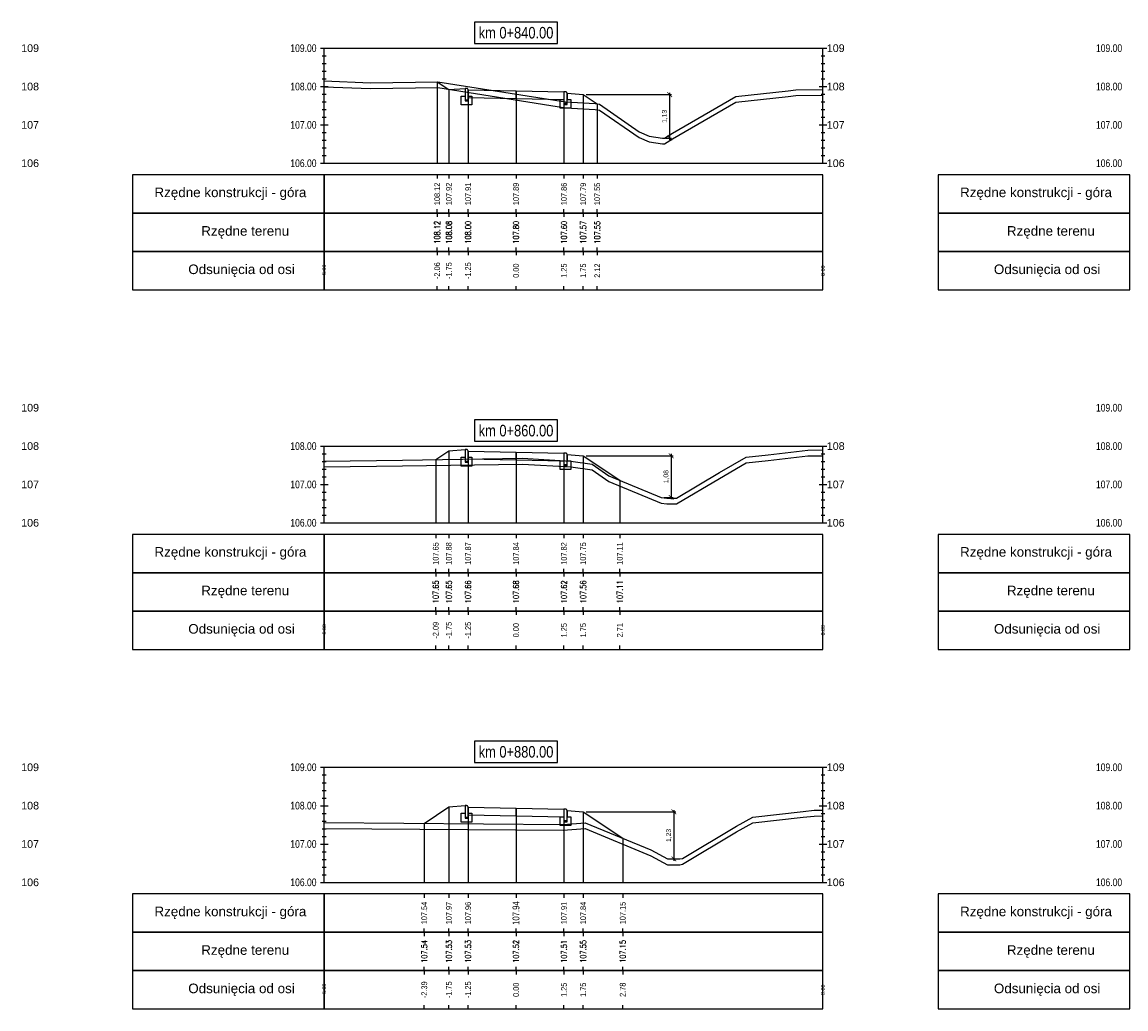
# Model space of a CAD drawing. Extents: x 7537626 to 7538805, y 5722894 to 5725486.
# Tile 45 of 90: x 7538292 to 7538321, y 5725456 to 5725482. Entities that reach past the tile are written whole.
import ezdxf

# ---------------------------------------------------------------- set-up
doc = ezdxf.new("R2010")
doc.units = 0
doc.header["$PDMODE"] = 35
doc.header["$PDSIZE"] = 0.3
for name, color, linetype in [('C-DROGI-PROFILE', 7, 'Continuous'), ('C-DROGI-PROFILE-ETYKIETY', 7, 'Continuous'), ('C-DROGI-PRZEKROJE-ETYKIETY', 7, 'Continuous'), ('C-POPRZECZKA-przekrój', 2, 'Continuous'), ('C-POPRZECZKA-widok', 1, 'Continuous')]:
    doc.layers.add(name, color=color, linetype=linetype)
for name, color, linetype, true_color in [('C-humus', 7, 'Continuous', 0x003df5), ('C-Teren', 7, 'Continuous', 0x005716), ('poprzeczki', 7, 'Continuous', 0x0000d6)]:
    doc.layers.add(name, color=color, linetype=linetype, true_color=true_color)
doc.styles.add('2mm08', font='arial.ttf', dxfattribs={"width": 0.8})
doc.styles.add('opis_50', font='arial.ttf', dxfattribs={"height": 0.125})
doc.styles.get("Standard").update_dxf_attribs({"font": 'arial.ttf'})
doc.dimstyles.new('OPIS_50', dxfattribs={"dimscale": 0.5, "dimtxt": 0.125, "dimasz": 0.25, "dimexe": 0.1, "dimexo": 0.15, "dimgap": 0.1, "dimtad": 1, "dimzin": 0, "dimtxsty": 'opis_50', "dimblk": 'ARCHTICK', "dimcen": 0.15, "dimdle": 0.1, "dimaunit": 2, "dimadec": 4, "dimazin": 0, "dimtfac": 1, "dimtmove": 0, "dimatfit": 3, "dimfxl": 1, "dimarcsym": 0})

# ---------------------------------------------------------------- blocks, each defined once
blk = doc.blocks.new('_ArchTick')
at = {"color": 0, "linetype": 'ByBlock', "const_width": 0.15}
blk.add_lwpolyline([(-0.5, -0.5), (0.5, 0.5)], dxfattribs=at)
blk = doc.blocks.new('*D78')
at = {"layer": 'Defpoints', "color": 0, "transparency": 16777216}
for p in [(7538306.482, 5725479.827), (7538308.55, 5725478.693), (7538308.736, 5725478.693)]:
    blk.add_point(p, dxfattribs=at)
at = {"layer": 'poprzeczki', "color": 0, "lineweight": -2, "transparency": 16777216}
for p, q in [((7538306.557, 5725479.827), (7538308.786, 5725479.827)), ((7538308.736, 5725479.877), (7538308.736, 5725478.643)), ((7538308.625, 5725478.693), (7538308.786, 5725478.693))]:
    blk.add_line(p, q, dxfattribs=at)
at = {"layer": 'poprzeczki', "color": 0, "lineweight": -2, "transparency": 16777216, "xscale": 0.125, "yscale": 0.125, "zscale": 0.125}
for p, rotation in [((7538308.736, 5725479.827), 90), ((7538308.736, 5725478.693), 270)]:
    blk.add_blockref('_ArchTick', p, dxfattribs=dict(at, rotation=rotation))
at = {"layer": 'poprzeczki', "color": 0, "transparency": 16777216, "insert": (7538308.611, 5725479.26), "char_height": 0.125, "attachment_point": 5, "rotation": 90, "style": 'opis_50'}
blk.add_mtext('1,13', dxfattribs=at)
blk = doc.blocks.new('*D79')
at = {"layer": 'Defpoints', "color": 0, "transparency": 16777216}
for p in [(7538306.482, 5725470.408), (7538308.519, 5725469.325), (7538308.776, 5725469.325)]:
    blk.add_point(p, dxfattribs=at)
at = {"layer": 'poprzeczki', "color": 0, "lineweight": -2, "transparency": 16777216}
for p, q in [((7538306.557, 5725470.408), (7538308.826, 5725470.408)), ((7538308.776, 5725470.458), (7538308.776, 5725469.275)), ((7538308.594, 5725469.325), (7538308.826, 5725469.325))]:
    blk.add_line(p, q, dxfattribs=at)
at = {"layer": 'poprzeczki', "color": 0, "lineweight": -2, "transparency": 16777216, "xscale": 0.125, "yscale": 0.125, "zscale": 0.125}
for p, rotation in [((7538308.776, 5725470.408), 90), ((7538308.776, 5725469.325), 270)]:
    blk.add_blockref('_ArchTick', p, dxfattribs=dict(at, rotation=rotation))
at = {"layer": 'poprzeczki', "color": 0, "transparency": 16777216, "insert": (7538308.651, 5725469.866), "char_height": 0.125, "attachment_point": 5, "rotation": 90, "style": 'opis_50'}
blk.add_mtext('1,08', dxfattribs=at)
blk = doc.blocks.new('*D80')
at = {"layer": 'Defpoints', "color": 0, "transparency": 16777216}
for p in [(7538306.482, 5725461.123), (7538308.678, 5725459.896), (7538308.846, 5725459.896)]:
    blk.add_point(p, dxfattribs=at)
at = {"layer": 'poprzeczki', "color": 0, "lineweight": -2, "transparency": 16777216}
for p, q in [((7538306.557, 5725461.123), (7538308.896, 5725461.123)), ((7538308.846, 5725461.173), (7538308.846, 5725459.846)), ((7538308.753, 5725459.896), (7538308.896, 5725459.896))]:
    blk.add_line(p, q, dxfattribs=at)
at = {"layer": 'poprzeczki', "color": 0, "lineweight": -2, "transparency": 16777216, "xscale": 0.125, "yscale": 0.125, "zscale": 0.125}
for p, rotation in [((7538308.846, 5725461.123), 90), ((7538308.846, 5725459.896), 270)]:
    blk.add_blockref('_ArchTick', p, dxfattribs=dict(at, rotation=rotation))
at = {"layer": 'poprzeczki', "color": 0, "transparency": 16777216, "insert": (7538308.721, 5725460.51), "char_height": 0.125, "attachment_point": 5, "rotation": 90, "style": 'opis_50'}
blk.add_mtext('1,23', dxfattribs=at)

msp = doc.modelspace()

# ---------------------------------------------------------------- linework, layer by layer
at = {"layer": 'C-DROGI-PROFILE', "color": 7, "linetype": 'Continuous', "lineweight": -3}
for p, q in [((7538302.677, 5725477.736), (7538302.677, 5725477.636)), ((7538302.982, 5725477.736), (7538302.982, 5725477.636)), ((7538303.482, 5725477.736), (7538303.482, 5725477.636)), ((7538304.732, 5725477.736), (7538304.732, 5725477.636)), ((7538305.982, 5725477.736), (7538305.982, 5725477.636)), ((7538306.482, 5725477.736), (7538306.482, 5725477.636)), ((7538306.849, 5725477.736), (7538306.849, 5725477.636)), ((7538302.677, 5725476.736), (7538302.677, 5725476.836)), ((7538302.677, 5725476.736), (7538302.677, 5725476.636)), ((7538302.982, 5725476.736), (7538302.982, 5725476.836)), ((7538302.982, 5725476.736), (7538302.982, 5725476.636)), ((7538303.482, 5725476.736), (7538303.482, 5725476.836)), ((7538303.482, 5725476.736), (7538303.482, 5725476.636)), ((7538304.732, 5725476.736), (7538304.732, 5725476.836)), ((7538304.732, 5725476.736), (7538304.732, 5725476.636)), ((7538305.982, 5725476.736), (7538305.982, 5725476.836)), ((7538305.982, 5725476.736), (7538305.982, 5725476.636)), ((7538306.482, 5725476.736), (7538306.482, 5725476.836)), ((7538306.482, 5725476.736), (7538306.482, 5725476.636)), ((7538306.849, 5725476.736), (7538306.849, 5725476.836)), ((7538306.849, 5725476.736), (7538306.849, 5725476.636)), ((7538302.677, 5725475.736), (7538302.677, 5725475.836)), ((7538302.677, 5725475.736), (7538302.677, 5725475.636)), ((7538302.982, 5725475.736), (7538302.982, 5725475.836)), ((7538302.982, 5725475.736), (7538302.982, 5725475.636)), ((7538303.482, 5725475.736), (7538303.482, 5725475.836)), ((7538303.482, 5725475.736), (7538303.482, 5725475.636)), ((7538304.732, 5725475.736), (7538304.732, 5725475.836)), ((7538304.732, 5725475.736), (7538304.732, 5725475.636)), ((7538305.982, 5725475.736), (7538305.982, 5725475.836)), ((7538305.982, 5725475.736), (7538305.982, 5725475.636)), ((7538306.482, 5725475.736), (7538306.482, 5725475.836)), ((7538306.482, 5725475.736), (7538306.482, 5725475.636)), ((7538306.849, 5725475.736), (7538306.849, 5725475.836)), ((7538306.849, 5725475.736), (7538306.849, 5725475.636)), ((7538302.677, 5725474.736), (7538302.677, 5725474.836)), ((7538302.982, 5725474.736), (7538302.982, 5725474.836)), ((7538303.482, 5725474.736), (7538303.482, 5725474.836)), ((7538304.732, 5725474.736), (7538304.732, 5725474.836)), ((7538305.982, 5725474.736), (7538305.982, 5725474.836)), ((7538306.482, 5725474.736), (7538306.482, 5725474.836)), ((7538306.849, 5725474.736), (7538306.849, 5725474.836)), ((7538302.64, 5725468.361), (7538302.64, 5725468.261)), ((7538302.982, 5725468.361), (7538302.982, 5725468.261)), ((7538303.482, 5725468.361), (7538303.482, 5725468.261)), ((7538304.732, 5725468.361), (7538304.732, 5725468.261)), ((7538305.982, 5725468.361), (7538305.982, 5725468.261)), ((7538306.482, 5725468.361), (7538306.482, 5725468.261)), ((7538307.438, 5725468.361), (7538307.438, 5725468.261)), ((7538302.64, 5725467.361), (7538302.64, 5725467.461)), ((7538302.64, 5725467.361), (7538302.64, 5725467.261)), ((7538302.982, 5725467.361), (7538302.982, 5725467.461)), ((7538302.982, 5725467.361), (7538302.982, 5725467.261)), ((7538303.482, 5725467.361), (7538303.482, 5725467.461)), ((7538303.482, 5725467.361), (7538303.482, 5725467.261)), ((7538304.732, 5725467.361), (7538304.732, 5725467.461)), ((7538304.732, 5725467.361), (7538304.732, 5725467.261)), ((7538305.982, 5725467.361), (7538305.982, 5725467.461)), ((7538305.982, 5725467.361), (7538305.982, 5725467.261)), ((7538306.482, 5725467.361), (7538306.482, 5725467.461)), ((7538306.482, 5725467.361), (7538306.482, 5725467.261)), ((7538307.438, 5725467.361), (7538307.438, 5725467.461)), ((7538307.438, 5725467.361), (7538307.438, 5725467.261)), ((7538302.64, 5725466.361), (7538302.64, 5725466.461)), ((7538302.982, 5725466.361), (7538302.982, 5725466.461)), ((7538303.482, 5725466.361), (7538303.482, 5725466.461)), ((7538304.732, 5725466.361), (7538304.732, 5725466.461)), ((7538305.982, 5725466.361), (7538305.982, 5725466.461)), ((7538306.482, 5725466.361), (7538306.482, 5725466.461)), ((7538307.438, 5725466.361), (7538307.438, 5725466.461)), ((7538302.64, 5725466.361), (7538302.64, 5725466.261)), ((7538302.982, 5725466.361), (7538302.982, 5725466.261)), ((7538303.482, 5725466.361), (7538303.482, 5725466.261)), ((7538304.732, 5725466.361), (7538304.732, 5725466.261)), ((7538305.982, 5725466.361), (7538305.982, 5725466.261)), ((7538306.482, 5725466.361), (7538306.482, 5725466.261)), ((7538307.438, 5725466.361), (7538307.438, 5725466.261)), ((7538302.64, 5725465.361), (7538302.64, 5725465.461)), ((7538302.982, 5725465.361), (7538302.982, 5725465.461)), ((7538303.482, 5725465.361), (7538303.482, 5725465.461)), ((7538304.732, 5725465.361), (7538304.732, 5725465.461)), ((7538305.982, 5725465.361), (7538305.982, 5725465.461)), ((7538306.482, 5725465.361), (7538306.482, 5725465.461)), ((7538307.438, 5725465.361), (7538307.438, 5725465.461)), ((7538302.341, 5725458.986), (7538302.341, 5725458.886)), ((7538302.982, 5725458.986), (7538302.982, 5725458.886)), ((7538303.482, 5725458.986), (7538303.482, 5725458.886)), ((7538304.732, 5725458.986), (7538304.732, 5725458.886)), ((7538305.982, 5725458.986), (7538305.982, 5725458.886)), ((7538306.482, 5725458.986), (7538306.482, 5725458.886)), ((7538307.514, 5725458.986), (7538307.514, 5725458.886)), ((7538302.341, 5725457.986), (7538302.341, 5725458.086)), ((7538302.982, 5725457.986), (7538302.982, 5725458.086)), ((7538303.482, 5725457.986), (7538303.482, 5725458.086)), ((7538304.732, 5725457.986), (7538304.732, 5725458.086)), ((7538305.982, 5725457.986), (7538305.982, 5725458.086)), ((7538306.482, 5725457.986), (7538306.482, 5725458.086)), ((7538307.514, 5725457.986), (7538307.514, 5725458.086)), ((7538302.341, 5725457.986), (7538302.341, 5725457.886)), ((7538302.982, 5725457.986), (7538302.982, 5725457.886)), ((7538303.482, 5725457.986), (7538303.482, 5725457.886)), ((7538304.732, 5725457.986), (7538304.732, 5725457.886)), ((7538305.982, 5725457.986), (7538305.982, 5725457.886)), ((7538306.482, 5725457.986), (7538306.482, 5725457.886)), ((7538307.514, 5725457.986), (7538307.514, 5725457.886)), ((7538302.341, 5725456.986), (7538302.341, 5725457.086)), ((7538302.341, 5725456.986), (7538302.341, 5725456.886)), ((7538302.982, 5725456.986), (7538302.982, 5725457.086)), ((7538302.982, 5725456.986), (7538302.982, 5725456.886)), ((7538303.482, 5725456.986), (7538303.482, 5725457.086)), ((7538303.482, 5725456.986), (7538303.482, 5725456.886)), ((7538304.732, 5725456.986), (7538304.732, 5725457.086)), ((7538304.732, 5725456.986), (7538304.732, 5725456.886)), ((7538305.982, 5725456.986), (7538305.982, 5725457.086)), ((7538305.982, 5725456.986), (7538305.982, 5725456.886)), ((7538306.482, 5725456.986), (7538306.482, 5725457.086)), ((7538306.482, 5725456.986), (7538306.482, 5725456.886)), ((7538307.514, 5725456.986), (7538307.514, 5725457.086)), ((7538307.514, 5725456.986), (7538307.514, 5725456.886)), ((7538302.341, 5725455.986), (7538302.341, 5725456.086)), ((7538302.982, 5725455.986), (7538302.982, 5725456.086)), ((7538303.482, 5725455.986), (7538303.482, 5725456.086)), ((7538304.732, 5725455.986), (7538304.732, 5725456.086)), ((7538305.982, 5725455.986), (7538305.982, 5725456.086)), ((7538306.482, 5725455.986), (7538306.482, 5725456.086)), ((7538307.514, 5725455.986), (7538307.514, 5725456.086))]:
    msp.add_line(p, q, dxfattribs=at)
at = {"layer": 'C-DROGI-PROFILE', "color": 1, "linetype": 'Continuous', "lineweight": -3}
for points in [[(7538299.732, 5725476.736), (7538299.732, 5725477.736), (7538294.732, 5725477.736), (7538294.732, 5725476.736)], [(7538299.732, 5725476.736), (7538312.732, 5725476.736), (7538312.732, 5725477.736), (7538299.732, 5725477.736)], [(7538320.732, 5725476.736), (7538320.732, 5725477.736), (7538315.732, 5725477.736), (7538315.732, 5725476.736)], [(7538299.732, 5725475.736), (7538299.732, 5725476.736), (7538294.732, 5725476.736), (7538294.732, 5725475.736)], [(7538299.732, 5725475.736), (7538312.732, 5725475.736), (7538312.732, 5725476.736), (7538299.732, 5725476.736)], [(7538320.732, 5725475.736), (7538320.732, 5725476.736), (7538315.732, 5725476.736), (7538315.732, 5725475.736)], [(7538299.732, 5725474.736), (7538299.732, 5725475.736), (7538294.732, 5725475.736), (7538294.732, 5725474.736)], [(7538299.732, 5725474.736), (7538312.732, 5725474.736), (7538312.732, 5725475.736), (7538299.732, 5725475.736)], [(7538320.732, 5725474.736), (7538320.732, 5725475.736), (7538315.732, 5725475.736), (7538315.732, 5725474.736)], [(7538299.732, 5725467.361), (7538299.732, 5725468.361), (7538294.732, 5725468.361), (7538294.732, 5725467.361)], [(7538299.732, 5725467.361), (7538312.732, 5725467.361), (7538312.732, 5725468.361), (7538299.732, 5725468.361)], [(7538320.732, 5725467.361), (7538320.732, 5725468.361), (7538315.732, 5725468.361), (7538315.732, 5725467.361)], [(7538299.732, 5725466.361), (7538299.732, 5725467.361), (7538294.732, 5725467.361), (7538294.732, 5725466.361)], [(7538299.732, 5725466.361), (7538312.732, 5725466.361), (7538312.732, 5725467.361), (7538299.732, 5725467.361)], [(7538320.732, 5725466.361), (7538320.732, 5725467.361), (7538315.732, 5725467.361), (7538315.732, 5725466.361)], [(7538299.732, 5725465.361), (7538299.732, 5725466.361), (7538294.732, 5725466.361), (7538294.732, 5725465.361)], [(7538299.732, 5725465.361), (7538312.732, 5725465.361), (7538312.732, 5725466.361), (7538299.732, 5725466.361)], [(7538320.732, 5725465.361), (7538320.732, 5725466.361), (7538315.732, 5725466.361), (7538315.732, 5725465.361)], [(7538299.732, 5725457.986), (7538299.732, 5725458.986), (7538294.732, 5725458.986), (7538294.732, 5725457.986)], [(7538299.732, 5725457.986), (7538312.732, 5725457.986), (7538312.732, 5725458.986), (7538299.732, 5725458.986)], [(7538320.732, 5725457.986), (7538320.732, 5725458.986), (7538315.732, 5725458.986), (7538315.732, 5725457.986)], [(7538299.732, 5725456.986), (7538299.732, 5725457.986), (7538294.732, 5725457.986), (7538294.732, 5725456.986)], [(7538299.732, 5725456.986), (7538312.732, 5725456.986), (7538312.732, 5725457.986), (7538299.732, 5725457.986)], [(7538320.732, 5725456.986), (7538320.732, 5725457.986), (7538315.732, 5725457.986), (7538315.732, 5725456.986)], [(7538299.732, 5725455.986), (7538299.732, 5725456.986), (7538294.732, 5725456.986), (7538294.732, 5725455.986)], [(7538299.732, 5725455.986), (7538312.732, 5725455.986), (7538312.732, 5725456.986), (7538299.732, 5725456.986)], [(7538320.732, 5725455.986), (7538320.732, 5725456.986), (7538315.732, 5725456.986), (7538315.732, 5725455.986)]]:
    msp.add_3dface(points, dxfattribs=at)
at = {"layer": 'C-DROGI-PRZEKROJE-ETYKIETY', "color": 1, "linetype": 'Continuous', "lineweight": -3}
for p, q in [((7538302.677, 5725480.16), (7538302.677, 5725478.036)), ((7538302.982, 5725479.957), (7538302.982, 5725478.036)), ((7538303.482, 5725479.95), (7538303.482, 5725478.036)), ((7538304.732, 5725479.925), (7538304.732, 5725478.036)), ((7538305.982, 5725479.9), (7538305.982, 5725478.036)), ((7538306.482, 5725479.827), (7538306.482, 5725478.036)), ((7538306.849, 5725479.582), (7538306.849, 5725478.036)), ((7538302.982, 5725470.538), (7538302.982, 5725468.661)), ((7538303.482, 5725470.531), (7538303.482, 5725468.661)), ((7538304.732, 5725470.506), (7538304.732, 5725468.661)), ((7538305.982, 5725470.481), (7538305.982, 5725468.661)), ((7538306.482, 5725470.408), (7538306.482, 5725468.661)), ((7538302.64, 5725470.309), (7538302.64, 5725468.661)), ((7538307.438, 5725469.77), (7538307.438, 5725468.661)), ((7538302.982, 5725461.253), (7538302.982, 5725459.286)), ((7538303.482, 5725461.247), (7538303.482, 5725459.286)), ((7538304.732, 5725461.222), (7538304.732, 5725459.286)), ((7538305.982, 5725461.197), (7538305.982, 5725459.286)), ((7538306.482, 5725461.123), (7538306.482, 5725459.286)), ((7538302.341, 5725460.825), (7538302.341, 5725459.286)), ((7538307.514, 5725460.435), (7538307.514, 5725459.286))]:
    msp.add_line(p, q, dxfattribs=at)
at = {"layer": 'C-humus'}
for p, q in [((7538299.732, 5725480.033), (7538300.94, 5725479.984)), ((7538300.94, 5725479.984), (7538302.696, 5725480.011)), ((7538302.696, 5725480.011), (7538306.021, 5725479.485)), ((7538308.813, 5725478.671), (7538310.458, 5725479.629)), ((7538310.458, 5725479.629), (7538311.824, 5725479.779)), ((7538311.824, 5725479.779), (7538312.022, 5725479.802)), ((7538312.022, 5725479.802), (7538312.732, 5725479.81)), ((7538306.021, 5725479.485), (7538306.791, 5725479.441)), ((7538306.791, 5725479.441), (7538306.905, 5725479.424)), ((7538306.905, 5725479.424), (7538307.94, 5725478.704)), ((7538307.94, 5725478.704), (7538308.203, 5725478.596)), ((7538308.203, 5725478.596), (7538308.55, 5725478.543)), ((7538308.55, 5725478.543), (7538308.599, 5725478.543)), ((7538308.599, 5725478.543), (7538308.813, 5725478.671)), ((7538311.302, 5725470.286), (7538312.34, 5725470.406)), ((7538312.34, 5725470.406), (7538312.732, 5725470.411)), ((7538299.732, 5725470.123), (7538301.775, 5725470.146)), ((7538301.775, 5725470.146), (7538304.9, 5725470.194)), ((7538304.9, 5725470.194), (7538306.163, 5725470.121)), ((7538306.163, 5725470.121), (7538306.72, 5725470.039)), ((7538310.038, 5725469.821), (7538310.729, 5725470.224)), ((7538310.729, 5725470.224), (7538311.302, 5725470.286)), ((7538306.72, 5725470.039), (7538307.153, 5725469.738)), ((7538307.153, 5725469.738), (7538308.519, 5725469.175)), ((7538308.919, 5725469.153), (7538310.038, 5725469.821)), ((7538308.519, 5725469.175), (7538308.665, 5725469.153)), ((7538308.665, 5725469.153), (7538308.919, 5725469.153)), ((7538310.901, 5725460.837), (7538312.216, 5725460.988)), ((7538312.216, 5725460.988), (7538312.507, 5725461.016)), ((7538312.507, 5725461.016), (7538312.732, 5725461.018)), ((7538299.732, 5725460.695), (7538305.965, 5725460.649)), ((7538305.965, 5725460.649), (7538306.538, 5725460.689)), ((7538306.538, 5725460.689), (7538308.25, 5725459.981)), ((7538310.48, 5725460.603), (7538310.901, 5725460.837)), ((7538309.074, 5725459.762), (7538310.48, 5725460.603)), ((7538308.25, 5725459.981), (7538308.678, 5725459.746)), ((7538309, 5725459.746), (7538309.074, 5725459.762)), ((7538308.678, 5725459.746), (7538309, 5725459.746))]:
    msp.add_line(p, q, dxfattribs=at)
at = {"layer": 'C-POPRZECZKA-przekrój', "color": 2, "linetype": 'Continuous', "lineweight": -3}
for p, q in [((7538302.677, 5725480.16), (7538302.982, 5725479.957)), ((7538302.982, 5725479.957), (7538303.402, 5725479.99)), ((7538303.442, 5725479.99), (7538303.402, 5725479.99)), ((7538303.402, 5725479.99), (7538303.402, 5725479.66)), ((7538303.448, 5725479.99), (7538303.442, 5725479.99)), ((7538303.456, 5725479.988), (7538303.448, 5725479.99)), ((7538303.465, 5725479.983), (7538303.456, 5725479.988)), ((7538303.471, 5725479.978), (7538303.465, 5725479.983)), ((7538303.475, 5725479.973), (7538303.471, 5725479.978)), ((7538303.479, 5725479.966), (7538303.475, 5725479.973)), ((7538303.482, 5725479.958), (7538303.479, 5725479.966)), ((7538303.482, 5725479.95), (7538303.482, 5725479.958)), ((7538303.482, 5725479.95), (7538304.732, 5725479.925)), ((7538303.482, 5725479.95), (7538303.483, 5725479.75)), ((7538303.482, 5725479.66), (7538303.482, 5725479.95)), ((7538303.482, 5725479.95), (7538303.482, 5725479.79)), ((7538304.732, 5725479.725), (7538304.732, 5725479.925)), ((7538304.732, 5725479.925), (7538305.982, 5725479.9)), ((7538305.982, 5725479.9), (7538305.981, 5725479.7)), ((7538306.022, 5725479.9), (7538305.982, 5725479.9)), ((7538305.982, 5725479.9), (7538305.982, 5725479.57)), ((7538306.028, 5725479.9), (7538306.022, 5725479.9)), ((7538306.036, 5725479.898), (7538306.028, 5725479.9)), ((7538306.045, 5725479.893), (7538306.036, 5725479.898)), ((7538306.051, 5725479.888), (7538306.045, 5725479.893)), ((7538303.302, 5725479.56), (7538303.302, 5725479.79)), ((7538303.302, 5725479.79), (7538303.402, 5725479.79)), ((7538303.402, 5725479.79), (7538303.402, 5725479.69)), ((7538303.402, 5725479.69), (7538303.482, 5725479.69)), ((7538303.402, 5725479.66), (7538303.482, 5725479.66)), ((7538303.482, 5725479.79), (7538303.582, 5725479.79)), ((7538303.483, 5725479.75), (7538304.732, 5725479.725)), ((7538303.582, 5725479.79), (7538303.582, 5725479.56)), ((7538304.732, 5725479.725), (7538305.981, 5725479.7)), ((7538305.882, 5725479.47), (7538305.882, 5725479.7)), ((7538305.882, 5725479.7), (7538305.982, 5725479.7)), ((7538305.982, 5725479.7), (7538305.982, 5725479.6)), ((7538306.055, 5725479.883), (7538306.051, 5725479.888)), ((7538306.059, 5725479.876), (7538306.055, 5725479.883)), ((7538306.062, 5725479.868), (7538306.059, 5725479.876)), ((7538306.062, 5725479.86), (7538306.062, 5725479.868)), ((7538306.062, 5725479.57), (7538306.062, 5725479.86)), ((7538306.062, 5725479.86), (7538306.062, 5725479.7)), ((7538306.062, 5725479.86), (7538306.482, 5725479.827)), ((7538306.062, 5725479.7), (7538306.162, 5725479.7)), ((7538306.162, 5725479.7), (7538306.162, 5725479.47)), ((7538306.482, 5725479.827), (7538306.849, 5725479.582)), ((7538303.582, 5725479.56), (7538303.302, 5725479.56)), ((7538306.162, 5725479.47), (7538305.882, 5725479.47)), ((7538305.982, 5725479.6), (7538306.062, 5725479.6)), ((7538305.982, 5725479.57), (7538306.062, 5725479.57)), ((7538302.64, 5725470.309), (7538302.982, 5725470.538)), ((7538302.982, 5725470.538), (7538303.402, 5725470.571)), ((7538303.442, 5725470.571), (7538303.402, 5725470.571)), ((7538303.402, 5725470.571), (7538303.402, 5725470.241)), ((7538303.448, 5725470.571), (7538303.442, 5725470.571)), ((7538303.456, 5725470.569), (7538303.448, 5725470.571)), ((7538303.465, 5725470.564), (7538303.456, 5725470.569)), ((7538303.471, 5725470.559), (7538303.465, 5725470.564)), ((7538303.475, 5725470.554), (7538303.471, 5725470.559)), ((7538303.479, 5725470.547), (7538303.475, 5725470.554)), ((7538303.482, 5725470.538), (7538303.479, 5725470.547)), ((7538303.482, 5725470.531), (7538303.482, 5725470.538)), ((7538303.482, 5725470.531), (7538304.732, 5725470.506)), ((7538303.482, 5725470.531), (7538303.483, 5725470.331)), ((7538303.482, 5725470.241), (7538303.482, 5725470.531)), ((7538303.482, 5725470.531), (7538303.482, 5725470.371)), ((7538304.732, 5725470.306), (7538304.732, 5725470.506)), ((7538304.732, 5725470.506), (7538305.982, 5725470.481)), ((7538305.982, 5725470.481), (7538305.981, 5725470.281)), ((7538306.022, 5725470.481), (7538305.982, 5725470.481)), ((7538305.982, 5725470.481), (7538305.982, 5725470.151)), ((7538306.028, 5725470.481), (7538306.022, 5725470.481)), ((7538306.036, 5725470.479), (7538306.028, 5725470.481)), ((7538306.045, 5725470.474), (7538306.036, 5725470.479)), ((7538306.051, 5725470.469), (7538306.045, 5725470.474)), ((7538306.055, 5725470.464), (7538306.051, 5725470.469)), ((7538306.059, 5725470.457), (7538306.055, 5725470.464)), ((7538306.062, 5725470.448), (7538306.059, 5725470.457)), ((7538306.062, 5725470.441), (7538306.062, 5725470.448)), ((7538306.062, 5725470.151), (7538306.062, 5725470.441)), ((7538306.062, 5725470.441), (7538306.062, 5725470.281)), ((7538306.062, 5725470.441), (7538306.482, 5725470.408)), ((7538306.482, 5725470.408), (7538307.438, 5725469.77)), ((7538303.302, 5725470.141), (7538303.302, 5725470.371)), ((7538303.302, 5725470.371), (7538303.402, 5725470.371)), ((7538303.582, 5725470.141), (7538303.302, 5725470.141)), ((7538303.402, 5725470.371), (7538303.402, 5725470.271)), ((7538303.402, 5725470.271), (7538303.482, 5725470.271)), ((7538303.402, 5725470.241), (7538303.482, 5725470.241)), ((7538303.482, 5725470.371), (7538303.582, 5725470.371)), ((7538303.483, 5725470.331), (7538304.732, 5725470.306)), ((7538303.582, 5725470.371), (7538303.582, 5725470.141)), ((7538304.732, 5725470.306), (7538305.981, 5725470.281)), ((7538305.882, 5725470.051), (7538305.882, 5725470.281)), ((7538305.882, 5725470.281), (7538305.982, 5725470.281)), ((7538305.982, 5725470.281), (7538305.982, 5725470.181)), ((7538305.982, 5725470.181), (7538306.062, 5725470.181)), ((7538305.982, 5725470.151), (7538306.062, 5725470.151)), ((7538306.062, 5725470.281), (7538306.162, 5725470.281)), ((7538306.162, 5725470.281), (7538306.162, 5725470.051)), ((7538306.162, 5725470.051), (7538305.882, 5725470.051)), ((7538302.341, 5725460.825), (7538302.982, 5725461.253)), ((7538302.982, 5725461.253), (7538303.402, 5725461.287)), ((7538303.442, 5725461.287), (7538303.402, 5725461.287)), ((7538303.402, 5725461.287), (7538303.402, 5725460.957)), ((7538303.448, 5725461.286), (7538303.442, 5725461.287)), ((7538303.456, 5725461.284), (7538303.448, 5725461.286)), ((7538303.465, 5725461.28), (7538303.456, 5725461.284)), ((7538303.471, 5725461.275), (7538303.465, 5725461.28)), ((7538303.475, 5725461.27), (7538303.471, 5725461.275)), ((7538303.479, 5725461.262), (7538303.475, 5725461.27)), ((7538303.482, 5725461.254), (7538303.479, 5725461.262)), ((7538303.482, 5725461.247), (7538303.482, 5725461.254)), ((7538303.482, 5725461.247), (7538304.732, 5725461.222)), ((7538303.482, 5725461.247), (7538303.483, 5725461.047)), ((7538303.482, 5725460.957), (7538303.482, 5725461.247)), ((7538303.482, 5725461.247), (7538303.482, 5725461.087)), ((7538304.732, 5725461.022), (7538304.732, 5725461.222)), ((7538304.732, 5725461.222), (7538305.982, 5725461.197)), ((7538305.982, 5725461.197), (7538305.981, 5725460.997)), ((7538306.022, 5725461.197), (7538305.982, 5725461.197)), ((7538305.982, 5725461.197), (7538305.982, 5725460.867)), ((7538306.028, 5725461.196), (7538306.022, 5725461.197)), ((7538306.036, 5725461.194), (7538306.028, 5725461.196)), ((7538306.045, 5725461.19), (7538306.036, 5725461.194)), ((7538303.302, 5725460.857), (7538303.302, 5725461.087)), ((7538303.302, 5725461.087), (7538303.402, 5725461.087)), ((7538303.402, 5725461.087), (7538303.402, 5725460.987)), ((7538303.402, 5725460.987), (7538303.482, 5725460.987)), ((7538303.402, 5725460.957), (7538303.482, 5725460.957)), ((7538303.482, 5725461.087), (7538303.582, 5725461.087)), ((7538303.483, 5725461.047), (7538304.732, 5725461.022)), ((7538303.582, 5725461.087), (7538303.582, 5725460.857)), ((7538304.732, 5725461.022), (7538305.981, 5725460.997)), ((7538305.882, 5725460.767), (7538305.882, 5725460.997)), ((7538305.882, 5725460.997), (7538305.982, 5725460.997)), ((7538305.982, 5725460.997), (7538305.982, 5725460.897)), ((7538306.051, 5725461.185), (7538306.045, 5725461.19)), ((7538306.055, 5725461.18), (7538306.051, 5725461.185)), ((7538306.059, 5725461.172), (7538306.055, 5725461.18)), ((7538306.062, 5725461.164), (7538306.059, 5725461.172)), ((7538306.062, 5725461.157), (7538306.062, 5725461.164)), ((7538306.062, 5725460.867), (7538306.062, 5725461.157)), ((7538306.062, 5725461.157), (7538306.062, 5725460.997)), ((7538306.062, 5725461.157), (7538306.482, 5725461.123)), ((7538306.062, 5725460.997), (7538306.162, 5725460.997)), ((7538306.162, 5725460.997), (7538306.162, 5725460.767)), ((7538306.482, 5725461.123), (7538307.514, 5725460.435)), ((7538303.582, 5725460.857), (7538303.302, 5725460.857)), ((7538306.162, 5725460.767), (7538305.882, 5725460.767)), ((7538305.982, 5725460.897), (7538306.062, 5725460.897)), ((7538305.982, 5725460.867), (7538306.062, 5725460.867))]:
    msp.add_line(p, q, dxfattribs=at)
at = {"layer": 'C-POPRZECZKA-widok', "color": 1, "linetype": 'Continuous', "lineweight": -3}
for p, q in [((7538299.632, 5725481.036), (7538312.832, 5725481.036)), ((7538299.682, 5725480.836), (7538299.782, 5725480.836)), ((7538299.732, 5725478.036), (7538299.732, 5725481.036)), ((7538312.682, 5725480.836), (7538312.782, 5725480.836)), ((7538312.732, 5725478.036), (7538312.732, 5725481.036)), ((7538299.682, 5725480.636), (7538299.782, 5725480.636)), ((7538312.682, 5725480.636), (7538312.782, 5725480.636)), ((7538299.682, 5725480.436), (7538299.782, 5725480.436)), ((7538299.682, 5725480.236), (7538299.782, 5725480.236)), ((7538312.682, 5725480.436), (7538312.782, 5725480.436)), ((7538312.682, 5725480.236), (7538312.782, 5725480.236)), ((7538299.632, 5725480.036), (7538299.832, 5725480.036)), ((7538299.682, 5725480.036), (7538299.782, 5725480.036)), ((7538312.632, 5725480.036), (7538312.832, 5725480.036)), ((7538312.682, 5725480.036), (7538312.782, 5725480.036)), ((7538299.682, 5725479.836), (7538299.782, 5725479.836)), ((7538299.682, 5725479.636), (7538299.782, 5725479.636)), ((7538312.682, 5725479.836), (7538312.782, 5725479.836)), ((7538312.682, 5725479.636), (7538312.782, 5725479.636)), ((7538299.682, 5725479.436), (7538299.782, 5725479.436)), ((7538312.682, 5725479.436), (7538312.782, 5725479.436)), ((7538299.632, 5725479.036), (7538299.832, 5725479.036)), ((7538299.682, 5725479.236), (7538299.782, 5725479.236)), ((7538299.682, 5725479.036), (7538299.782, 5725479.036)), ((7538312.632, 5725479.036), (7538312.832, 5725479.036)), ((7538312.682, 5725479.236), (7538312.782, 5725479.236)), ((7538312.682, 5725479.036), (7538312.782, 5725479.036)), ((7538299.682, 5725478.836), (7538299.782, 5725478.836)), ((7538312.682, 5725478.836), (7538312.782, 5725478.836)), ((7538299.682, 5725478.636), (7538299.782, 5725478.636)), ((7538312.682, 5725478.636), (7538312.782, 5725478.636)), ((7538299.682, 5725478.436), (7538299.782, 5725478.436)), ((7538299.682, 5725478.236), (7538299.782, 5725478.236)), ((7538312.682, 5725478.436), (7538312.782, 5725478.436)), ((7538312.682, 5725478.236), (7538312.782, 5725478.236)), ((7538299.632, 5725478.036), (7538312.832, 5725478.036)), ((7538299.632, 5725470.661), (7538312.832, 5725470.661)), ((7538299.682, 5725470.461), (7538299.782, 5725470.461)), ((7538299.732, 5725468.661), (7538299.732, 5725470.661)), ((7538312.682, 5725470.461), (7538312.782, 5725470.461)), ((7538312.732, 5725468.661), (7538312.732, 5725470.661)), ((7538299.682, 5725470.261), (7538299.782, 5725470.261)), ((7538312.682, 5725470.261), (7538312.782, 5725470.261)), ((7538299.682, 5725470.061), (7538299.782, 5725470.061)), ((7538299.682, 5725469.861), (7538299.782, 5725469.861)), ((7538312.682, 5725470.061), (7538312.782, 5725470.061)), ((7538312.682, 5725469.861), (7538312.782, 5725469.861)), ((7538299.632, 5725469.661), (7538299.832, 5725469.661)), ((7538299.682, 5725469.661), (7538299.782, 5725469.661)), ((7538312.632, 5725469.661), (7538312.832, 5725469.661)), ((7538312.682, 5725469.661), (7538312.782, 5725469.661)), ((7538299.682, 5725469.461), (7538299.782, 5725469.461)), ((7538299.682, 5725469.261), (7538299.782, 5725469.261)), ((7538312.682, 5725469.461), (7538312.782, 5725469.461)), ((7538312.682, 5725469.261), (7538312.782, 5725469.261)), ((7538299.682, 5725469.061), (7538299.782, 5725469.061)), ((7538312.682, 5725469.061), (7538312.782, 5725469.061)), ((7538299.682, 5725468.861), (7538299.782, 5725468.861)), ((7538312.682, 5725468.861), (7538312.782, 5725468.861)), ((7538299.632, 5725468.661), (7538312.832, 5725468.661)), ((7538299.632, 5725462.286), (7538312.832, 5725462.286)), ((7538299.682, 5725462.086), (7538299.782, 5725462.086)), ((7538299.732, 5725459.286), (7538299.732, 5725462.286)), ((7538312.682, 5725462.086), (7538312.782, 5725462.086)), ((7538312.732, 5725459.286), (7538312.732, 5725462.286)), ((7538299.682, 5725461.886), (7538299.782, 5725461.886)), ((7538312.682, 5725461.886), (7538312.782, 5725461.886)), ((7538299.682, 5725461.686), (7538299.782, 5725461.686)), ((7538299.682, 5725461.486), (7538299.782, 5725461.486)), ((7538312.682, 5725461.686), (7538312.782, 5725461.686)), ((7538312.682, 5725461.486), (7538312.782, 5725461.486)), ((7538299.632, 5725461.286), (7538299.832, 5725461.286)), ((7538299.682, 5725461.286), (7538299.782, 5725461.286)), ((7538312.632, 5725461.286), (7538312.832, 5725461.286)), ((7538312.682, 5725461.286), (7538312.782, 5725461.286)), ((7538299.682, 5725461.086), (7538299.782, 5725461.086)), ((7538312.682, 5725461.086), (7538312.782, 5725461.086)), ((7538299.682, 5725460.886), (7538299.782, 5725460.886)), ((7538299.682, 5725460.686), (7538299.782, 5725460.686)), ((7538312.682, 5725460.886), (7538312.782, 5725460.886)), ((7538312.682, 5725460.686), (7538312.782, 5725460.686)), ((7538299.682, 5725460.486), (7538299.782, 5725460.486)), ((7538312.682, 5725460.486), (7538312.782, 5725460.486)), ((7538299.632, 5725460.286), (7538299.832, 5725460.286)), ((7538299.682, 5725460.286), (7538299.782, 5725460.286)), ((7538299.682, 5725460.086), (7538299.782, 5725460.086)), ((7538312.632, 5725460.286), (7538312.832, 5725460.286)), ((7538312.682, 5725460.286), (7538312.782, 5725460.286)), ((7538312.682, 5725460.086), (7538312.782, 5725460.086)), ((7538299.682, 5725459.886), (7538299.782, 5725459.886)), ((7538312.682, 5725459.886), (7538312.782, 5725459.886)), ((7538299.682, 5725459.686), (7538299.782, 5725459.686)), ((7538299.682, 5725459.486), (7538299.782, 5725459.486)), ((7538312.682, 5725459.686), (7538312.782, 5725459.686)), ((7538312.682, 5725459.486), (7538312.782, 5725459.486)), ((7538299.632, 5725459.286), (7538312.832, 5725459.286))]:
    msp.add_line(p, q, dxfattribs=at)
at = {"layer": 'C-POPRZECZKA-widok', "color": 3, "linetype": 'Continuous', "lineweight": -3}
for points in [[(7538303.653, 5725481.161), (7538305.812, 5725481.161), (7538305.812, 5725481.718), (7538303.653, 5725481.718)], [(7538303.653, 5725470.786), (7538305.812, 5725470.786), (7538305.812, 5725471.343), (7538303.653, 5725471.343)], [(7538303.653, 5725462.411), (7538305.812, 5725462.411), (7538305.812, 5725462.968), (7538303.653, 5725462.968)]]:
    msp.add_3dface(points, dxfattribs=at)
at = {"layer": 'C-Teren'}
for p, q in [((7538299.732, 5725480.183), (7538300.94, 5725480.134)), ((7538300.94, 5725480.134), (7538302.696, 5725480.161)), ((7538302.696, 5725480.161), (7538306.021, 5725479.635)), ((7538310.458, 5725479.779), (7538311.824, 5725479.929)), ((7538311.824, 5725479.929), (7538312.022, 5725479.952)), ((7538312.022, 5725479.952), (7538312.732, 5725479.96)), ((7538306.021, 5725479.635), (7538306.791, 5725479.591)), ((7538308.813, 5725478.821), (7538310.458, 5725479.779)), ((7538306.791, 5725479.591), (7538306.905, 5725479.574)), ((7538306.905, 5725479.574), (7538307.94, 5725478.854)), ((7538307.94, 5725478.854), (7538308.203, 5725478.746)), ((7538308.203, 5725478.746), (7538308.55, 5725478.693)), ((7538308.599, 5725478.693), (7538308.813, 5725478.821)), ((7538308.55, 5725478.693), (7538308.599, 5725478.693)), ((7538310.729, 5725470.374), (7538311.302, 5725470.436)), ((7538311.302, 5725470.436), (7538312.34, 5725470.556)), ((7538312.34, 5725470.556), (7538312.732, 5725470.561)), ((7538299.732, 5725470.273), (7538301.775, 5725470.296)), ((7538301.775, 5725470.296), (7538304.9, 5725470.344)), ((7538304.9, 5725470.344), (7538306.163, 5725470.271)), ((7538306.163, 5725470.271), (7538306.72, 5725470.189)), ((7538306.72, 5725470.189), (7538307.153, 5725469.888)), ((7538310.038, 5725469.971), (7538310.729, 5725470.374)), ((7538307.153, 5725469.888), (7538308.519, 5725469.325)), ((7538308.919, 5725469.303), (7538310.038, 5725469.971)), ((7538308.519, 5725469.325), (7538308.665, 5725469.303)), ((7538308.665, 5725469.303), (7538308.919, 5725469.303)), ((7538310.48, 5725460.753), (7538310.901, 5725460.987)), ((7538310.901, 5725460.987), (7538312.216, 5725461.138)), ((7538312.216, 5725461.138), (7538312.507, 5725461.166)), ((7538312.507, 5725461.166), (7538312.732, 5725461.168)), ((7538299.732, 5725460.845), (7538305.965, 5725460.799)), ((7538305.965, 5725460.799), (7538306.538, 5725460.839)), ((7538306.538, 5725460.839), (7538308.25, 5725460.131)), ((7538309.074, 5725459.912), (7538310.48, 5725460.753)), ((7538308.25, 5725460.131), (7538308.678, 5725459.896)), ((7538308.678, 5725459.896), (7538309, 5725459.896)), ((7538309, 5725459.896), (7538309.074, 5725459.912))]:
    msp.add_line(p, q, dxfattribs=at)

# ---------------------------------------------------------------- texts
at = {"layer": 'C-DROGI-PROFILE', "color": 2}
for s, p in [('Rzędne konstrukcji - góra', (7538295.307, 5725477.153)), ('Rzędne konstrukcji - góra', (7538316.307, 5725477.153)), ('Rzędne terenu', (7538296.527, 5725476.147)), ('Rzędne terenu', (7538317.527, 5725476.147)), ('Odsunięcia od osi', (7538296.188, 5725475.147)), ('Odsunięcia od osi', (7538317.188, 5725475.147)), ('Rzędne konstrukcji - góra', (7538295.307, 5725467.778)), ('Rzędne konstrukcji - góra', (7538316.307, 5725467.778)), ('Rzędne terenu', (7538296.527, 5725466.772)), ('Rzędne terenu', (7538317.527, 5725466.772)), ('Odsunięcia od osi', (7538296.188, 5725465.772)), ('Odsunięcia od osi', (7538317.188, 5725465.772)), ('Rzędne konstrukcji - góra', (7538295.307, 5725458.403)), ('Rzędne konstrukcji - góra', (7538316.307, 5725458.403)), ('Rzędne terenu', (7538296.527, 5725457.397)), ('Rzędne terenu', (7538317.527, 5725457.397)), ('Odsunięcia od osi', (7538296.188, 5725456.397)), ('Odsunięcia od osi', (7538317.188, 5725456.397))]:
    msp.add_text(s, height=0.25, dxfattribs=at).set_placement(p)
at = {"layer": 'C-DROGI-PROFILE-ETYKIETY', "color": 1, "linetype": 'Continuous', "lineweight": -3, "attachment_point": 5, "rotation": 90, "style": '2mm08'}
for s, insert, char_height in [('108.12', (7538302.677, 5725477.236), 0.15), ('107.92', (7538302.982, 5725477.236), 0.15), ('107.91', (7538303.482, 5725477.236), 0.15), ('107.89', (7538304.732, 5725477.236), 0.15), ('107.86', (7538305.982, 5725477.236), 0.15), ('107.79', (7538306.482, 5725477.236), 0.15), ('107.55', (7538306.849, 5725477.236), 0.15), ('{\\Fsimplex.shx|c238;108.12}', (7538302.677, 5725476.236), 0.15), ('{\\Fsimplex.shx|c238;108.08}', (7538302.982, 5725476.236), 0.15), ('{\\Fsimplex.shx|c238;108.00}', (7538303.482, 5725476.236), 0.15), ('{\\Fsimplex.shx|c238;107.80}', (7538304.732, 5725476.236), 0.15), ('{\\Fsimplex.shx|c238;107.60}', (7538305.982, 5725476.236), 0.15), ('{\\Fsimplex.shx|c238;107.57}', (7538306.482, 5725476.236), 0.15), ('{\\Fsimplex.shx|c238;107.55}', (7538306.849, 5725476.236), 0.15), ('-2.06', (7538302.677, 5725475.236), 0.15), ('-1.75', (7538302.982, 5725475.236), 0.15), ('-1.25', (7538303.482, 5725475.236), 0.15), ('0.00', (7538304.732, 5725475.236), 0.15), ('1.25', (7538305.982, 5725475.236), 0.15), ('1.75', (7538306.482, 5725475.236), 0.15), ('2.12', (7538306.849, 5725475.236), 0.15), ('107.65', (7538302.64, 5725467.861), 0.15), ('107.88', (7538302.982, 5725467.861), 0.15), ('107.87', (7538303.482, 5725467.861), 0.15), ('107.84', (7538304.732, 5725467.861), 0.15), ('107.82', (7538305.982, 5725467.861), 0.15), ('107.75', (7538306.482, 5725467.861), 0.15), ('107.11', (7538307.438, 5725467.861), 0.15), ('{\\Fsimplex.shx|c238;107.65}', (7538302.64, 5725466.861), 0.15), ('{\\Fsimplex.shx|c238;107.65}', (7538302.982, 5725466.861), 0.15), ('{\\Fsimplex.shx|c238;107.66}', (7538303.482, 5725466.861), 0.15), ('{\\Fsimplex.shx|c238;107.68}', (7538304.732, 5725466.861), 0.15), ('{\\Fsimplex.shx|c238;107.62}', (7538305.982, 5725466.861), 0.15), ('{\\Fsimplex.shx|c238;107.56}', (7538306.482, 5725466.861), 0.15), ('{\\Fsimplex.shx|c238;107.11}', (7538307.438, 5725466.861), 0.15), ('-2.09', (7538302.64, 5725465.861), 0.15), ('-1.75', (7538302.982, 5725465.861), 0.15), ('-1.25', (7538303.482, 5725465.861), 0.15), ('0.00', (7538304.732, 5725465.861), 0.15), ('1.25', (7538305.982, 5725465.861), 0.15), ('1.75', (7538306.482, 5725465.861), 0.15), ('2.71', (7538307.438, 5725465.861), 0.15), ('107.54', (7538302.341, 5725458.486), 0.15), ('107.97', (7538302.982, 5725458.486), 0.15), ('107.96', (7538303.482, 5725458.486), 0.15), ('107.94', (7538304.732, 5725458.486), 0.18), ('107.91', (7538305.982, 5725458.486), 0.15), ('107.84', (7538306.482, 5725458.486), 0.15), ('107.15', (7538307.514, 5725458.486), 0.15), ('{\\Fsimplex.shx|c238;107.54}', (7538302.341, 5725457.486), 0.15), ('{\\Fsimplex.shx|c238;107.53}', (7538302.982, 5725457.486), 0.15), ('{\\Fsimplex.shx|c238;107.53}', (7538303.482, 5725457.486), 0.15), ('{\\Fsimplex.shx|c238;107.52}', (7538304.732, 5725457.486), 0.15), ('{\\Fsimplex.shx|c238;107.51}', (7538305.982, 5725457.486), 0.15), ('{\\Fsimplex.shx|c238;107.55}', (7538306.482, 5725457.486), 0.15), ('{\\Fsimplex.shx|c238;107.15}', (7538307.514, 5725457.486), 0.15), ('-2.39', (7538302.341, 5725456.486), 0.15), ('-1.75', (7538302.982, 5725456.486), 0.15), ('-1.25', (7538303.482, 5725456.486), 0.15), ('0.00', (7538304.732, 5725456.486), 0.15), ('1.25', (7538305.982, 5725456.486), 0.15), ('1.75', (7538306.482, 5725456.486), 0.15), ('2.78', (7538307.514, 5725456.486), 0.15)]:
    msp.add_mtext(s, dxfattribs=dict(at, insert=insert, char_height=char_height))
at = {"layer": 'C-DROGI-PROFILE-ETYKIETY', "color": 7, "linetype": 'Continuous', "lineweight": -3, "char_height": 0.1, "attachment_point": 5, "rotation": 90, "style": '2mm08'}
for s, insert in [('-5.00', (7538299.732, 5725475.236)), ('8.00', (7538312.732, 5725475.236)), ('-5.00', (7538299.732, 5725465.861)), ('8.00', (7538312.732, 5725465.861)), ('-5.00', (7538299.732, 5725456.486)), ('8.00', (7538312.732, 5725456.486))]:
    msp.add_mtext(s, dxfattribs=dict(at, insert=insert))
at = {"layer": 'C-POPRZECZKA-widok', "color": 3, "linetype": 'Continuous', "lineweight": -3, "char_height": 0.3, "attachment_point": 8, "style": '2mm08'}
for s, insert in [('km 0+840.00', (7538304.732, 5725481.286)), ('km 0+860.00', (7538304.732, 5725470.911)), ('km 0+880.00', (7538304.732, 5725462.536))]:
    msp.add_mtext(s, dxfattribs=dict(at, insert=insert))
at = {"layer": 'C-POPRZECZKA-widok', "color": 1, "linetype": 'Continuous', "lineweight": -3, "char_height": 0.2, "attachment_point": 4}
for s, insert in [('109', (7538291.832, 5725481.036)), ('109', (7538312.832, 5725481.036)), ('108', (7538291.832, 5725480.036)), ('108', (7538312.832, 5725480.036)), ('107', (7538291.832, 5725479.036)), ('107', (7538312.832, 5725479.036)), ('106', (7538291.832, 5725478.036)), ('106', (7538312.832, 5725478.036)), ('109', (7538291.832, 5725471.661)), ('108', (7538291.832, 5725470.661)), ('108', (7538312.832, 5725470.661)), ('107', (7538291.832, 5725469.661)), ('107', (7538312.832, 5725469.661)), ('106', (7538291.832, 5725468.661)), ('106', (7538312.832, 5725468.661)), ('109', (7538291.832, 5725462.286)), ('109', (7538312.832, 5725462.286)), ('108', (7538291.832, 5725461.286)), ('108', (7538312.832, 5725461.286)), ('107', (7538291.832, 5725460.286)), ('107', (7538312.832, 5725460.286)), ('106', (7538291.832, 5725459.286)), ('106', (7538312.832, 5725459.286))]:
    msp.add_mtext(s, dxfattribs=dict(at, insert=insert))
at = {"layer": 'C-POPRZECZKA-widok', "color": 1, "linetype": 'Continuous', "lineweight": -3, "char_height": 0.2, "attachment_point": 6, "style": '2mm08'}
for s, insert in [('109.00', (7538299.532, 5725481.036)), ('109.00', (7538320.532, 5725481.036)), ('108.00', (7538299.532, 5725480.036)), ('108.00', (7538320.532, 5725480.036)), ('107.00', (7538299.532, 5725479.036)), ('107.00', (7538320.532, 5725479.036)), ('106.00', (7538299.532, 5725478.036)), ('106.00', (7538320.532, 5725478.036)), ('109.00', (7538320.532, 5725471.661)), ('108.00', (7538299.532, 5725470.661)), ('108.00', (7538320.532, 5725470.661)), ('107.00', (7538299.532, 5725469.661)), ('107.00', (7538320.532, 5725469.661)), ('106.00', (7538299.532, 5725468.661)), ('106.00', (7538320.532, 5725468.661)), ('109.00', (7538299.532, 5725462.286)), ('109.00', (7538320.532, 5725462.286)), ('108.00', (7538299.532, 5725461.286)), ('108.00', (7538320.532, 5725461.286)), ('107.00', (7538299.532, 5725460.286)), ('107.00', (7538320.532, 5725460.286)), ('106.00', (7538299.532, 5725459.286)), ('106.00', (7538320.532, 5725459.286))]:
    msp.add_mtext(s, dxfattribs=dict(at, insert=insert))

# ---------------------------------------------------------------- dimensions: what is measured, and where the dimension line sits
at = {"layer": 'poprzeczki'}
for base, p1, p2, picture, middle in [((7538308.736, 5725478.693), (7538306.482, 5725479.827), (7538308.55, 5725478.693), '*D78', (7538308.611, 5725479.26)), ((7538308.776, 5725469.325), (7538306.482, 5725470.408), (7538308.519, 5725469.325), '*D79', (7538308.651, 5725469.866)), ((7538308.846, 5725459.896), (7538306.482, 5725461.123), (7538308.678, 5725459.896), '*D80', (7538308.721, 5725460.51))]:
    dim = msp.add_linear_dim(base=base, p1=p1, p2=p2, angle=90, dimstyle='OPIS_50', dxfattribs=at)
    dim.commit()
    dim.dimension.update_dxf_attribs({"geometry": picture, "text_midpoint": middle})

doc.saveas('drawing.dxf')
